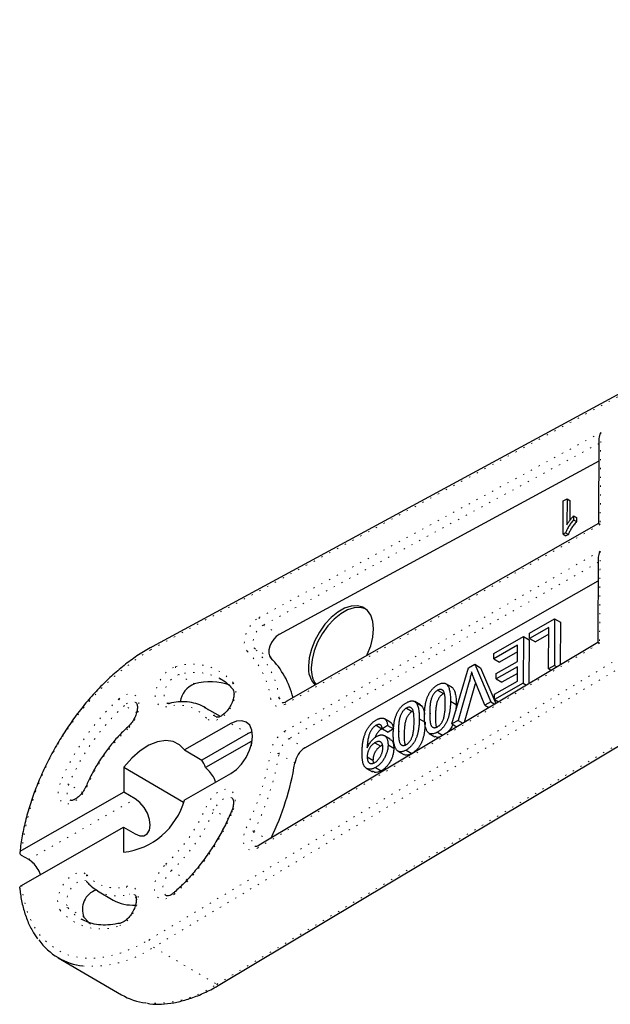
# Model space of a CAD drawing. Header units: millimetres. Extents: x 65 to 809, y 50 to 579.
# Tile 3 of 8: x 224 to 273, y 50 to 131. Entities that reach past the tile are written whole.
import ezdxf

# ---------------------------------------------------------------- set-up
doc = ezdxf.new("R2010")
doc.units = ezdxf.units.MM
doc.linetypes.add('DOT2', pattern=[0.635, 0, -0.635])

msp = doc.modelspace()

# ---------------------------------------------------------------- linework, layer by layer
at = {"color": 7, "linetype": 'DOT2', "lineweight": 18}
for p, q in [((331.585, 131.225), (235.191, 79.029)), ((235.062, 54.886), (331.486, 112.632)), ((331.852, 112.011), (235.428, 54.264)), ((240.701, 51.182), (337.125, 108.928)), ((244.221, 81.704), (272.655, 97.1)), ((272.655, 97.1), (272.614, 89.439)), ((272.5, 96.196), (244.569, 81.072)), ((272.614, 89.439), (246.364, 74.472)), ((246.352, 72.251), (272.602, 87.218)), ((272.602, 87.218), (272.561, 79.557)), ((272.448, 86.3), (246.709, 71.624)), ((244.569, 81.072), (245.887, 80.301)), ((272.561, 79.557), (244.119, 62.524)), ((245.189, 78.345), (243.87, 79.115)), ((238.85, 76.188), (237.532, 76.959)), ((261.724, 76.459), (262.203, 76.179)), ((245.9, 74.996), (246.432, 74.686)), ((234.024, 73.79), (233.012, 74.382)), ((258.418, 73.759), (258.897, 73.479)), ((240.503, 73.527), (240.633, 73.417)), ((240.665, 73.432), (240.503, 73.527)), ((243.316, 72.042), (241.878, 72.883)), ((255.821, 72.278), (256.3, 71.998)), ((246.709, 71.624), (248.027, 70.854)), ((247.194, 69.59), (245.876, 70.36)), ((229.512, 67.152), (228.374, 67.817)), ((225.052, 61.559), (233.91, 66.61)), ((241.655, 64.968), (240.461, 65.665)), ((243.789, 63.894), (244.971, 63.203)), ((238.233, 59.875), (236.915, 60.645)), ((233.985, 58.366), (233.458, 58.674)), ((229.637, 56.765), (228.319, 57.536)), ((235.428, 54.264), (240.701, 51.182))]:
    msp.add_line(p, q, dxfattribs=at)
at = {"color": 7, "linetype": 'Continuous', "lineweight": 25}
for p, q in [((331.702, 131.463), (235.307, 79.267)), ((240.956, 51.156), (337.38, 108.902)), ((272.503, 96.605), (272.465, 89.526)), ((272.492, 94.708), (245.887, 80.301)), ((269.524, 88.643), (269.539, 91.419)), ((269.539, 91.419), (269.848, 91.596)), ((269.848, 91.596), (269.836, 89.433)), ((269.848, 91.596), (270.087, 91.456)), ((270.087, 91.456), (270.078, 89.779)), ((270.395, 90.159), (270.393, 89.831)), ((270.395, 90.159), (270.635, 90.019)), ((272.465, 89.526), (246.471, 74.705)), ((270.393, 89.831), (270.633, 89.691)), ((270.635, 90.019), (270.633, 89.691)), ((269.723, 88.757), (269.524, 88.643)), ((269.524, 88.643), (269.763, 88.503)), ((269.723, 88.757), (269.962, 88.617)), ((269.962, 88.617), (269.763, 88.503)), ((272.45, 86.716), (272.412, 79.637)), ((248.027, 70.854), (272.439, 84.773)), ((266.739, 80.416), (268.817, 81.601)), ((268.817, 81.601), (268.796, 77.715)), ((268.817, 81.601), (269.296, 81.321)), ((269.296, 81.321), (269.277, 77.76)), ((268.339, 80.881), (266.737, 79.968)), ((266.737, 79.968), (266.739, 80.416)), ((268.336, 80.326), (267.216, 79.687)), ((268.32, 77.443), (268.339, 80.881)), ((272.412, 79.637), (244.216, 62.751)), ((263.752, 78.713), (266.22, 80.12)), ((266.22, 80.12), (266.199, 76.234)), ((266.22, 80.12), (266.699, 79.84)), ((266.699, 79.84), (266.68, 76.204)), ((266.737, 79.968), (267.216, 79.687)), ((265.741, 79.4), (263.75, 78.265)), ((263.75, 78.265), (263.752, 78.713)), ((265.738, 78.845), (264.229, 77.984)), ((265.734, 78.055), (265.741, 79.4)), ((263.75, 78.265), (264.229, 77.984)), ((263.959, 77.043), (265.734, 78.055)), ((260.272, 72.854), (261.655, 77.517)), ((261.655, 77.517), (262.171, 77.811)), ((262.171, 77.811), (263.512, 74.701)), ((262.171, 77.811), (262.65, 77.531)), ((262.65, 77.531), (263.932, 74.559)), ((265.732, 77.606), (263.957, 76.594)), ((263.957, 76.594), (263.959, 77.043)), ((265.729, 77.051), (264.436, 76.314)), ((265.725, 76.411), (265.732, 77.606)), ((268.796, 77.715), (268.32, 77.443)), ((268.32, 77.443), (268.537, 77.316)), ((268.796, 77.715), (269.001, 77.595)), ((241.058, 76.577), (240.963, 76.631)), ((261.724, 76.459), (260.788, 73.148)), ((262.996, 74.407), (262.092, 76.669)), ((262.237, 76.306), (262.203, 76.179)), ((266.199, 76.234), (263.818, 74.876)), ((263.821, 75.325), (265.725, 76.411)), ((263.957, 76.594), (264.436, 76.314)), ((266.199, 76.234), (266.467, 76.077)), ((259.075, 75.649), (259.555, 75.369)), ((260.249, 75.914), (259.769, 76.194)), ((259.83, 76.153), (260.309, 75.873)), ((260.24, 75.896), (260.309, 75.873)), ((262.203, 76.179), (261.3, 72.982)), ((257.651, 74.433), (257.172, 74.713)), ((257.233, 74.672), (257.712, 74.392)), ((260.149, 74.748), (260.629, 74.468)), ((263.512, 74.701), (262.996, 74.407)), ((263.512, 74.701), (263.845, 74.507)), ((263.818, 74.876), (263.821, 75.325)), ((263.818, 74.876), (264.144, 74.686)), ((241.003, 73.459), (239.685, 74.229)), ((239.685, 74.229), (239.807, 74.154)), ((256.478, 74.168), (256.957, 73.888)), ((257.642, 74.415), (257.712, 74.392)), ((260.629, 74.468), (260.6, 73.96)), ((262.996, 74.407), (263.342, 74.205)), ((255.131, 73.002), (254.652, 73.282)), ((257.552, 73.267), (258.031, 72.987)), ((260.788, 73.148), (260.272, 72.854)), ((260.788, 73.148), (261.187, 72.915)), ((241.878, 72.883), (238.019, 70.682)), ((243.647, 72.196), (243.316, 72.042)), ((253.965, 72.735), (254.444, 72.455)), ((254.917, 72.731), (254.484, 72.435)), ((254.484, 72.435), (254.963, 72.154)), ((254.917, 72.731), (255.396, 72.451)), ((255.396, 72.451), (254.963, 72.154)), ((259.057, 72.161), (259.498, 71.903)), ((260.272, 72.854), (260.684, 72.613)), ((243.316, 72.042), (239.457, 69.841)), ((243.553, 71.392), (239.757, 69.228)), ((243.553, 71.392), (243.551, 71.015)), ((255.128, 71.592), (254.649, 71.872)), ((258.373, 72.065), (258.853, 71.785)), ((238.019, 70.682), (239.457, 69.841)), ((253.865, 71.287), (254.344, 71.007)), ((254.436, 71.044), (254.344, 71.007)), ((254.951, 71.106), (255.431, 70.826)), ((255.776, 70.585), (256.255, 70.304)), ((256.459, 70.68), (256.939, 70.4)), ((253.22, 70.108), (253.699, 69.828)), ((253.699, 69.828), (253.725, 69.631)), ((232.963, 69.254), (232.952, 67.17)), ((232.963, 69.254), (237.928, 66.351)), ((253.166, 69.152), (253.645, 68.872)), ((253.909, 69.226), (254.389, 68.946)), ((237.996, 66.518), (241.856, 68.719)), ((232.952, 67.17), (224.457, 62.327)), ((233.91, 66.61), (232.952, 67.17)), ((224.442, 59.412), (232.936, 64.255)), ((232.936, 64.255), (232.925, 62.172)), ((232.936, 64.255), (233.895, 63.695)), ((225.052, 61.559), (224.453, 61.909)), ((230.762, 58.966), (230.641, 59.041)), ((230.762, 58.966), (232.08, 58.195)), ((229.389, 56.618), (229.484, 56.564)), ((232.686, 56.273), (232.695, 56.275)), ((227.502, 53.389), (232.774, 50.307))]:
    msp.add_line(p, q, dxfattribs=at)
at = {"color": 7, "linetype": 'Continuous', "lineweight": 25, "flags": 128}
for points in [[(253.176, 78.528), (253.225, 78.629), (253.511, 79.356), (253.69, 80.077), (253.753, 80.76), (253.697, 81.376), (253.525, 81.897), (253.244, 82.301), (252.867, 82.569), (252.411, 82.691), (251.894, 82.662), (251.34, 82.481), (250.773, 82.158), (250.217, 81.705), (249.697, 81.144), (249.236, 80.499), (248.854, 79.797), (248.568, 79.07), (248.389, 78.349), (248.326, 77.666), (248.326, 77.666)], [(253.086, 82.439), (252.65, 82.551), (252.133, 82.521), (251.579, 82.341), (251.012, 82.017), (250.457, 81.565), (249.937, 81.004), (249.476, 80.359), (249.094, 79.657), (248.807, 78.93), (248.629, 78.209), (248.566, 77.526)], [(245.887, 80.301), (245.652, 80.136), (245.433, 79.906), (245.248, 79.63), (245.111, 79.329), (245.033, 79.028), (245.02, 78.749), (245.073, 78.515), (245.189, 78.345)], [(241.856, 68.719), (242.325, 69.057), (242.762, 69.513), (243.138, 70.058), (243.428, 70.653), (243.611, 71.258), (243.676, 71.832), (243.617, 72.336), (243.439, 72.735), (243.154, 73.002), (242.781, 73.12), (242.346, 73.079), (241.878, 72.883)], [(238.019, 70.682), (237.598, 71.12), (237.068, 71.385), (236.449, 71.466), (235.766, 71.359), (235.048, 71.07), (234.321, 70.609), (233.617, 69.996), (232.963, 69.254)], [(233.895, 63.695), (234.284, 63.539), (234.636, 63.541), (234.916, 63.701), (235.097, 64.002), (235.161, 64.417), (235.101, 64.903), (234.925, 65.414), (234.648, 65.899), (234.299, 66.311), (233.91, 66.61)], [(229.637, 56.765), (230.06, 56.322), (230.192, 56.208)]]:
    msp.add_lwpolyline(points, dxfattribs=at)
at = {"color": 7, "linetype": 'DOT2', "lineweight": 18, "flags": 128}
for points in [[(243.223, 78.908), (243.058, 79.152), (242.982, 79.486), (243, 79.884), (243.112, 80.315), (243.308, 80.744), (243.572, 81.139), (243.885, 81.467), (244.221, 81.704)], [(244.569, 81.072), (244.334, 80.907), (244.115, 80.677), (243.93, 80.401), (243.793, 80.1), (243.715, 79.799), (243.702, 79.52), (243.755, 79.286), (243.87, 79.115)], [(236.528, 74.274), (236.153, 74.261), (235.851, 74.414), (235.652, 74.717), (235.575, 75.141), (235.628, 75.644), (235.806, 76.177), (236.091, 76.688), (236.455, 77.126), (236.863, 77.45), (237.275, 77.626)], [(237.532, 76.959), (237.157, 76.781), (236.798, 76.444), (236.509, 76.001), (236.335, 75.517), (236.301, 75.068), (236.414, 74.721), (236.571, 74.568)], [(242.073, 76.269), (242.24, 75.929), (242.281, 75.479), (242.192, 74.962), (241.982, 74.43), (241.672, 73.935), (241.292, 73.524), (240.879, 73.239), (240.473, 73.107), (240.115, 73.141), (239.839, 73.337)], [(232.555, 74.935), (232.967, 75.228), (233.374, 75.369), (233.736, 75.345), (234.017, 75.157), (234.19, 74.824), (234.238, 74.378), (234.156, 73.864), (233.953, 73.332), (233.648, 72.833), (233.27, 72.417)], [(246.364, 74.472), (246.156, 74.374), (245.955, 74.321), (245.767, 74.313), (245.596, 74.352), (245.449, 74.436), (245.329, 74.562), (245.24, 74.728), (245.185, 74.926)], [(229.928, 67.686), (229.649, 67.173), (229.288, 66.729), (228.882, 66.398), (228.469, 66.213), (228.091, 66.191), (227.784, 66.335), (227.579, 66.63), (227.495, 67.048), (227.541, 67.548), (227.712, 68.081)], [(228.374, 67.817), (228.232, 67.335), (228.235, 66.905), (228.381, 66.591), (228.494, 66.499)], [(229.928, 67.686), (229.876, 67.693), (229.84, 67.691), (229.821, 67.681), (229.819, 67.678)], [(239.8, 65.929), (240.079, 66.442), (240.44, 66.886), (240.847, 67.217), (241.259, 67.402), (241.637, 67.424), (241.944, 67.28), (242.149, 66.985), (242.233, 66.567), (242.187, 66.067), (242.016, 65.535)], [(241.953, 66.696), (241.798, 66.753), (241.449, 66.714), (241.073, 66.493), (240.726, 66.125), (240.461, 65.665)], [(241.907, 65.526), (241.909, 65.529), (241.928, 65.539), (241.964, 65.541), (242.016, 65.535)], [(244.119, 62.524), (243.783, 62.377), (243.472, 62.35), (243.21, 62.444), (243.018, 62.652), (242.91, 62.958), (242.896, 63.338), (242.976, 63.761), (243.144, 64.195)], [(243.789, 63.894), (243.671, 63.591), (243.615, 63.294), (243.625, 63.029), (243.701, 62.815), (243.835, 62.669), (243.852, 62.658)], [(237.173, 58.68), (236.761, 58.387), (236.354, 58.246), (235.993, 58.271), (235.711, 58.459), (235.538, 58.792), (235.49, 59.237), (235.572, 59.751), (235.775, 60.284), (236.081, 60.782), (236.458, 61.199)], [(236.915, 60.645), (236.579, 60.256), (236.334, 59.787), (236.217, 59.309), (236.246, 58.895), (236.416, 58.608), (236.482, 58.559)], [(227.655, 57.346), (227.489, 57.686), (227.448, 58.137), (227.536, 58.653), (227.746, 59.185), (228.056, 59.681), (228.436, 60.091), (228.849, 60.376), (229.255, 60.509), (229.613, 60.475), (229.889, 60.278)], [(229.814, 59.778), (229.683, 59.829), (229.338, 59.802), (228.961, 59.594), (228.611, 59.234), (228.34, 58.778), (228.189, 58.295), (228.182, 57.859), (228.319, 57.536)], [(224.442, 59.412), (224.645, 58.184), (224.979, 57.068), (225.441, 56.076), (226.024, 55.222), (226.72, 54.518), (227.521, 53.971), (228.417, 53.589), (229.395, 53.377), (230.444, 53.338), (231.549, 53.472), (232.697, 53.778), (233.873, 54.251), (235.062, 54.886)], [(233.2, 59.341), (233.576, 59.354), (233.877, 59.201), (234.076, 58.898), (234.153, 58.474), (234.1, 57.971), (233.922, 57.439), (233.637, 56.928), (233.273, 56.489), (232.865, 56.166), (232.454, 55.989)], [(233.876, 58.627), (233.792, 58.667), (233.458, 58.674)]]:
    msp.add_lwpolyline(points, dxfattribs=at)
at = {"color": 7, "linetype": 'DOT2', "lineweight": 18}
for centre, radius, start, end in [((244.988, 81.715), 0.767, 180.84012, 236.89838), ((247.182, 59.523), 22.896, 121.58056, 172.96664), ((235.451, 79.049), 0.261, 123.34544, 184.4984), ((243.663, 78.648), 0.511, 66.06984, 149.39198), ((238.247, 73.981), 7.002, 7.75656, 44.71327), ((238.723, 74.019), 7.244, 7.75656, 44.71327), ((237.9, 77.484), 0.641, 167.18954, 235.0317), ((238.637, 73.28), 4.555, 41.01869, 107.39795), ((238.829, 72.418), 4.722, 63.13977, 105.93946), ((242.382, 75.981), 0.423, 137.02463, 215.64078), ((246.063, 60.254), 19.95, 132.61748, 156.90128), ((233.575, 75.312), 1.087, 200.27148, 238.81813), ((233.659, 73.868), 0.826, 68.27196, 141.60527), ((245.599, 74.386), 0.68, 63.68475, 127.46082), ((246.408, 75.05), 0.51, 186.04767, 236.45893), ((246.619, 74.495), 0.256, 125.38599, 185.31653), ((245.949, 60.321), 19.107, 132.61748, 156.90128), ((236.879, 74.222), 0.355, 108.24723, 171.6422), ((237.468, 71.274), 3.144, 41.01869, 107.39795), ((238.134, 71.594), 3.058, 39.2061, 56.83853), ((240.284, 73.037), 0.537, 65.89604, 145.97582), ((242.593, 62.285), 13.768, 132.61748, 156.90128), ((233.413, 72.487), 0.159, 141.30906, 206.11138), ((247.786, 70.01), 2.66, 122.60673, 170.58908), ((247.135, 72.282), 0.784, 182.30086, 237.08152), ((247.713, 70.056), 1.862, 122.60673, 170.58908), ((245.414, 69.526), 0.953, 61.05245, 105.42104), ((223.259, 74.062), 22.199, 333.60942, 350.62306), ((223.218, 74.102), 22.965, 333.60942, 350.62306), ((227.162, 65.741), 2.404, 59.73089, 76.77311), ((227.135, 71.331), 13.768, 312.61748, 336.90128), ((227.022, 71.397), 14.611, 312.61748, 336.90128), ((239.25, 63.589), 2.404, 59.73089, 76.77311), ((223.665, 73.361), 19.95, 312.61748, 336.90128), ((241.864, 60.602), 3.814, 59.68413, 70.38854), ((244.364, 62.553), 0.247, 126.76213, 186.84188), ((237.478, 61.575), 1.087, 200.27148, 238.81813), ((230.216, 59.989), 0.437, 138.50786, 214.15757), ((232.261, 62.341), 3.144, 221.01869, 287.39795), ((233.825, 59.199), 0.641, 167.18954, 235.0317), ((232.468, 62.126), 3.591, 241.63906, 286.00172), ((237.316, 58.75), 0.158, 140.994, 206.16485), ((228.1, 57.046), 0.537, 65.89604, 145.97582), ((231.406, 60.052), 3.983, 219.17933, 239.57171), ((231.092, 60.336), 4.555, 221.01869, 287.39795), ((232.801, 55.941), 0.351, 109.2275, 172.16946), ((230.237, 61.977), 9.297, 265.81451, 303.94163), ((235.862, 54.938), 0.801, 183.78492, 237.26202), ((235.522, 58.862), 9.263, 265.47135, 303.99162), ((240.849, 51.372), 0.241, 231.90291, 296.27266)]:
    msp.add_arc(centre, radius, start, end, dxfattribs=at)
at = {"color": 7, "linetype": 'Continuous', "lineweight": 25}
for centre, radius, start, end in [((240.276, 73.418), 6.957, 13.40546, 45.08109), ((250.338, 77.481), 2.02, 174.72198, 223.90614), ((250.81, 77.395), 2.248, 176.65578, 214.48445), ((240.155, 71.387), 4.976, 70.74039, 105.19758), ((239.581, 74.362), 1.967, 111.80488, 170.49642), ((249.031, 69.285), 1.862, 122.60673, 170.58908), ((237.466, 68.488), 2.407, 17.91046, 34.22732), ((224.612, 73.313), 22.886, 334.19458, 350.63679), ((232.262, 68.077), 5.943, 276.40706, 344.78773), ((231.221, 57.416), 1.712, 109.29058, 202.33472), ((233.699, 61.062), 3.292, 240.53939, 273.98306), ((230.174, 57.961), 5.292, 215.7396, 263.32302), ((235.458, 54.944), 5.358, 239.94071, 262.84135)]:
    msp.add_arc(centre, radius, start, end, dxfattribs=at)
for centre, major_axis, ratio, start_param, end_param in [((273.014, 96.89), (0.366, 0.611), 0.584506, 1.577164, 2.362643), ((272.973, 89.229), (0.508, -0.297), 0.00007, 2.356154, 3.141633), ((272.961, 87.008), (0.364, 0.623), 0.577335, 1.570756, 2.356235), ((272.92, 79.347), (0.508, -0.29), 0.010895, 2.362249, 3.135457)]:
    msp.add_ellipse(centre, major_axis=major_axis, ratio=ratio, start_param=start_param, end_param=end_param, dxfattribs=at)
for points, knots in [([(269.836, 89.433), (269.854, 89.462), (269.891, 89.525), (269.954, 89.618), (270.024, 89.717), (270.1, 89.817), (270.179, 89.915), (270.254, 90.006), (270.325, 90.087), (270.372, 90.136), (270.395, 90.159)], [0, 0, 0, 0, 0.111668, 0.232091, 0.362738, 0.501941, 0.641531, 0.771102, 0.890164, 1, 1, 1, 1]), ([(270.393, 89.831), (270.354, 89.786), (270.278, 89.698), (270.17, 89.558), (270.069, 89.416), (269.977, 89.273), (269.894, 89.133), (269.825, 89), (269.766, 88.876), (269.737, 88.795), (269.723, 88.757)], [0, 0, 0, 0, 0.142657, 0.281169, 0.416977, 0.550852, 0.678364, 0.795032, 0.901998, 1, 1, 1, 1]), ([(270.633, 89.691), (270.594, 89.646), (270.518, 89.557), (270.41, 89.418), (270.309, 89.276), (270.217, 89.133), (270.134, 88.993), (270.064, 88.86), (270.006, 88.735), (269.976, 88.655), (269.962, 88.617)], [0, 0, 0, 0, 0.142657, 0.281169, 0.416977, 0.550852, 0.678364, 0.795032, 0.901998, 1, 1, 1, 1]), ([(235.307, 79.267), (235.116, 79.16), (234.56, 78.849), (233.645, 78.241), (232.576, 77.411), (231.533, 76.474), (230.527, 75.441), (229.568, 74.323), (228.663, 73.129), (227.823, 71.873), (227.054, 70.565), (226.365, 69.219), (225.762, 67.847), (225.25, 66.463), (224.835, 65.079), (224.524, 63.711), (224.368, 62.733), (224.315, 62.215), (224.307, 62.135)], [0, 0, 0, 0, 0.035953, 0.104055, 0.172135, 0.24017, 0.308158, 0.376103, 0.444016, 0.511906, 0.579788, 0.647674, 0.715573, 0.783499, 0.851465, 0.919484, 0.987567, 1, 1, 1, 1]), ([(261.91, 77.191), (261.882, 77.07), (261.826, 76.827), (261.758, 76.582), (261.724, 76.459)], [0, 0, 0, 0, 0.496441, 1, 1, 1, 1]), ([(262.092, 76.669), (262.074, 76.714), (262.04, 76.801), (261.993, 76.934), (261.949, 77.062), (261.923, 77.148), (261.91, 77.191)], [0, 0, 0, 0, 0.2656924, 0.5193608, 0.7655799, 1, 1, 1, 1]), ([(240.964, 76.615), (241.016, 76.591), (241.289, 76.466), (241.647, 76.17), (241.927, 75.858), (242.039, 75.735)], [0, 0, 0, 0, 0.124763, 0.651644, 1, 1, 1, 1]), ([(259.078, 76.097), (259.117, 76.118), (259.193, 76.159), (259.304, 76.206), (259.408, 76.235), (259.506, 76.251), (259.597, 76.25), (259.682, 76.233), (259.761, 76.203), (259.807, 76.17), (259.83, 76.153)], [0, 0, 0, 0, 0.1379032, 0.2688733, 0.3951781, 0.5170892, 0.636743, 0.7562218, 0.8766284, 1, 1, 1, 1]), ([(242.039, 75.735), (242.049, 75.72), (242.079, 75.68), (242.133, 75.519), (242.137, 75.211), (242.053, 74.824), (241.882, 74.413), (241.635, 74.024), (241.343, 73.705), (241.047, 73.489), (240.799, 73.396), (240.67, 73.397), (240.645, 73.414), (240.634, 73.421)], [0, 0, 0, 0, 0.04979, 0.141127, 0.238605, 0.336382, 0.436303, 0.537628, 0.638689, 0.73754, 0.83349, 0.929336, 1, 1, 1, 1]), ([(257.985, 73.514), (257.986, 73.569), (257.987, 73.678), (257.993, 73.839), (258.004, 73.994), (258.017, 74.144), (258.034, 74.288), (258.056, 74.427), (258.081, 74.56), (258.109, 74.687), (258.142, 74.81), (258.178, 74.928), (258.217, 75.041), (258.262, 75.15), (258.309, 75.254), (258.359, 75.353), (258.414, 75.448), (258.472, 75.539), (258.534, 75.625), (258.601, 75.706), (258.671, 75.783), (258.745, 75.855), (258.823, 75.923), (258.904, 75.986), (258.99, 76.045), (259.048, 76.08), (259.078, 76.097)], [0, 0, 0, 0, 0.0628717, 0.1228323, 0.1796502, 0.2339517, 0.2855418, 0.3345125, 0.3809025, 0.4248085, 0.4664415, 0.5065136, 0.5450555, 0.5818538, 0.6174696, 0.652087, 0.6858986, 0.7191923, 0.7521982, 0.7852556, 0.8186707, 0.8528385, 0.8876303, 0.9236378, 0.9610232, 1, 1, 1, 1]), ([(259.075, 75.649), (259.053, 75.635), (259.009, 75.608), (258.943, 75.558), (258.881, 75.498), (258.821, 75.432), (258.764, 75.359), (258.71, 75.278), (258.658, 75.189), (258.609, 75.091), (258.563, 74.981), (258.526, 74.855), (258.493, 74.713), (258.466, 74.554), (258.446, 74.379), (258.43, 74.186), (258.42, 73.977), (258.419, 73.834), (258.418, 73.759)], [0, 0, 0, 0, 0.040782, 0.08087, 0.120268, 0.160187, 0.20046, 0.242265, 0.286459, 0.332952, 0.384431, 0.443389, 0.511681, 0.58902, 0.676245, 0.773705, 0.881568, 1, 1, 1, 1]), ([(259.716, 74.499), (259.716, 74.574), (259.716, 74.716), (259.709, 74.916), (259.695, 75.092), (259.676, 75.245), (259.651, 75.374), (259.62, 75.48), (259.584, 75.564), (259.539, 75.622), (259.49, 75.663), (259.439, 75.693), (259.385, 75.713), (259.329, 75.723), (259.269, 75.72), (259.207, 75.708), (259.142, 75.684), (259.098, 75.661), (259.075, 75.649)], [0, 0, 0, 0, 0.118406, 0.226654, 0.324092, 0.411705, 0.489026, 0.556909, 0.616233, 0.667349, 0.713512, 0.757697, 0.799493, 0.839976, 0.879886, 0.919149, 0.959227, 1, 1, 1, 1]), ([(259.83, 76.153), (259.856, 76.124), (259.911, 76.063), (259.975, 75.944), (260.031, 75.805), (260.076, 75.64), (260.11, 75.451), (260.134, 75.239), (260.147, 75.003), (260.149, 74.835), (260.149, 74.748)], [0, 0, 0, 0, 0.097421, 0.200886, 0.311172, 0.429798, 0.55774, 0.694715, 0.84213, 1, 1, 1, 1]), ([(260.309, 75.873), (260.336, 75.843), (260.39, 75.783), (260.454, 75.664), (260.511, 75.525), (260.555, 75.359), (260.589, 75.171), (260.614, 74.959), (260.627, 74.722), (260.628, 74.554), (260.629, 74.468)], [0, 0, 0, 0, 0.097421, 0.200886, 0.311172, 0.429798, 0.55774, 0.694715, 0.84213, 1, 1, 1, 1]), ([(233.96, 74.634), (233.976, 74.625), (234.006, 74.608), (234.077, 74.456), (234.101, 74.171), (234.039, 73.795), (233.888, 73.386), (233.658, 72.988), (233.441, 72.727), (233.315, 72.61), (233.289, 72.586)], [0, 0, 0, 0, 0.1296192, 0.2597425, 0.3988184, 0.5363223, 0.6764426, 0.8189976, 0.9619002, 1, 1, 1, 1]), ([(239.817, 74.139), (239.795, 74.156), (239.59, 74.319), (239.123, 74.507), (238.43, 74.686), (237.689, 74.714), (237.128, 74.643), (236.819, 74.572), (236.768, 74.56)], [0, 0, 0, 0, 0.026549, 0.259146, 0.491024, 0.72462, 0.954269, 1, 1, 1, 1]), ([(246.471, 74.705), (246.43, 74.683), (246.312, 74.622), (246.169, 74.607), (246.143, 74.609), (246.13, 74.624), (246.128, 74.626)], [0, 0, 0, 0, 0.194442, 0.562038, 0.945533, 1, 1, 1, 1]), ([(255.388, 72.033), (255.388, 72.088), (255.39, 72.197), (255.396, 72.358), (255.406, 72.513), (255.42, 72.663), (255.437, 72.807), (255.459, 72.946), (255.484, 73.079), (255.512, 73.206), (255.544, 73.329), (255.581, 73.447), (255.62, 73.56), (255.664, 73.669), (255.711, 73.773), (255.762, 73.872), (255.816, 73.968), (255.875, 74.058), (255.937, 74.144), (256.003, 74.225), (256.074, 74.302), (256.147, 74.374), (256.225, 74.442), (256.307, 74.506), (256.392, 74.565), (256.451, 74.599), (256.48, 74.616)], [0, 0, 0, 0, 0.0628717, 0.1228323, 0.1796502, 0.2339517, 0.2855418, 0.3345125, 0.3809025, 0.4248085, 0.4664415, 0.5065136, 0.5450555, 0.5818538, 0.6174696, 0.652087, 0.6858986, 0.7191923, 0.7521982, 0.7852556, 0.8186707, 0.8528385, 0.8876303, 0.9236378, 0.9610232, 1, 1, 1, 1]), ([(256.48, 74.616), (256.519, 74.637), (256.596, 74.678), (256.707, 74.725), (256.811, 74.754), (256.909, 74.77), (257, 74.769), (257.084, 74.752), (257.164, 74.722), (257.209, 74.689), (257.233, 74.672)], [0, 0, 0, 0, 0.1379032, 0.2688733, 0.3951781, 0.5170892, 0.636743, 0.7562218, 0.8766284, 1, 1, 1, 1]), ([(257.233, 74.672), (257.259, 74.643), (257.314, 74.583), (257.378, 74.463), (257.434, 74.324), (257.478, 74.159), (257.513, 73.97), (257.537, 73.758), (257.55, 73.522), (257.551, 73.354), (257.552, 73.267)], [0, 0, 0, 0, 0.097421, 0.200886, 0.311172, 0.429798, 0.55774, 0.694715, 0.84213, 1, 1, 1, 1]), ([(259.555, 75.369), (259.532, 75.355), (259.488, 75.328), (259.423, 75.277), (259.36, 75.218), (259.3, 75.152), (259.243, 75.079), (259.189, 74.997), (259.138, 74.909), (259.088, 74.811), (259.043, 74.7), (259.005, 74.574), (258.972, 74.432), (258.945, 74.273), (258.925, 74.098), (258.909, 73.906), (258.9, 73.697), (258.898, 73.554), (258.897, 73.479)], [0, 0, 0, 0, 0.040782, 0.08087, 0.120268, 0.160187, 0.20046, 0.242265, 0.286459, 0.332952, 0.384431, 0.443389, 0.511681, 0.58902, 0.676245, 0.773705, 0.881568, 1, 1, 1, 1]), ([(260.149, 74.748), (260.149, 74.692), (260.147, 74.583), (260.141, 74.421), (260.131, 74.264), (260.116, 74.113), (260.099, 73.969), (260.077, 73.829), (260.053, 73.696), (260.024, 73.568), (259.991, 73.446), (259.955, 73.328), (259.914, 73.214), (259.872, 73.106), (259.823, 73.002), (259.774, 72.902), (259.718, 72.808), (259.66, 72.718), (259.598, 72.632), (259.532, 72.551), (259.462, 72.473), (259.388, 72.402), (259.311, 72.335), (259.229, 72.271), (259.144, 72.213), (259.086, 72.178), (259.057, 72.161)], [0, 0, 0, 0, 0.063113, 0.123612, 0.18097, 0.235256, 0.287095, 0.336024, 0.382374, 0.426325, 0.468201, 0.508239, 0.546617, 0.583488, 0.619002, 0.65359, 0.687163, 0.720428, 0.753235, 0.786265, 0.819508, 0.853548, 0.888311, 0.923997, 0.961351, 1, 1, 1, 1]), ([(236.768, 74.56), (236.737, 74.554), (236.643, 74.539), (236.599, 74.547), (236.577, 74.567), (236.573, 74.572)], [0, 0, 0, 0, 0.286713, 0.85697, 1, 1, 1, 1]), ([(256.478, 74.168), (256.456, 74.154), (256.411, 74.127), (256.346, 74.077), (256.284, 74.017), (256.224, 73.951), (256.167, 73.878), (256.113, 73.797), (256.061, 73.708), (256.011, 73.61), (255.966, 73.5), (255.928, 73.374), (255.896, 73.232), (255.869, 73.073), (255.848, 72.898), (255.833, 72.705), (255.823, 72.496), (255.821, 72.353), (255.821, 72.278)], [0, 0, 0, 0, 0.040782, 0.08087, 0.120268, 0.160187, 0.20046, 0.242265, 0.286459, 0.332952, 0.384431, 0.443389, 0.511681, 0.58902, 0.676245, 0.773705, 0.881568, 1, 1, 1, 1]), ([(256.957, 73.888), (256.935, 73.874), (256.891, 73.847), (256.825, 73.797), (256.763, 73.737), (256.703, 73.671), (256.646, 73.598), (256.592, 73.516), (256.54, 73.428), (256.491, 73.33), (256.445, 73.219), (256.408, 73.094), (256.375, 72.951), (256.348, 72.793), (256.328, 72.617), (256.312, 72.425), (256.302, 72.216), (256.301, 72.073), (256.3, 71.998)], [0, 0, 0, 0, 0.040782, 0.08087, 0.120268, 0.160187, 0.20046, 0.242265, 0.286459, 0.332952, 0.384431, 0.443389, 0.511681, 0.58902, 0.676245, 0.773705, 0.881568, 1, 1, 1, 1]), ([(257.119, 73.018), (257.119, 73.093), (257.119, 73.236), (257.112, 73.435), (257.098, 73.611), (257.079, 73.764), (257.054, 73.893), (257.022, 73.999), (256.986, 74.083), (256.941, 74.141), (256.892, 74.182), (256.842, 74.212), (256.788, 74.232), (256.732, 74.242), (256.672, 74.239), (256.61, 74.227), (256.545, 74.203), (256.5, 74.18), (256.478, 74.168)], [0, 0, 0, 0, 0.118406, 0.226654, 0.324092, 0.411705, 0.489026, 0.556909, 0.616233, 0.667349, 0.713512, 0.757697, 0.799493, 0.839976, 0.879886, 0.919149, 0.959227, 1, 1, 1, 1]), ([(257.712, 74.392), (257.84, 74.187), (257.975, 73.972), (257.992, 73.661), (257.992, 73.646)], [0, 0, 0, 0, 0.953268, 1, 1, 1, 1]), ([(258.418, 73.759), (258.418, 73.686), (258.418, 73.546), (258.426, 73.351), (258.439, 73.177), (258.457, 73.026), (258.481, 72.897), (258.511, 72.79), (258.547, 72.706), (258.59, 72.644), (258.638, 72.6), (258.689, 72.568), (258.742, 72.545), (258.8, 72.536), (258.861, 72.537), (258.926, 72.551), (258.994, 72.575), (259.04, 72.599), (259.064, 72.612)], [0, 0, 0, 0, 0.115634, 0.221551, 0.317061, 0.403168, 0.480202, 0.547673, 0.607062, 0.658681, 0.705753, 0.75012, 0.792591, 0.833879, 0.874776, 0.915623, 0.956879, 1, 1, 1, 1]), ([(259.514, 73.135), (259.531, 73.175), (259.565, 73.259), (259.604, 73.395), (259.638, 73.544), (259.666, 73.708), (259.687, 73.885), (259.704, 74.078), (259.713, 74.284), (259.715, 74.426), (259.716, 74.499)], [0, 0, 0, 0, 0.083888, 0.177154, 0.282514, 0.3994, 0.529491, 0.672802, 0.829536, 1, 1, 1, 1]), ([(252.79, 70.447), (252.791, 70.507), (252.792, 70.624), (252.8, 70.799), (252.811, 70.966), (252.827, 71.126), (252.847, 71.28), (252.871, 71.426), (252.899, 71.566), (252.933, 71.699), (252.97, 71.827), (253.011, 71.95), (253.057, 72.069), (253.107, 72.184), (253.16, 72.295), (253.219, 72.402), (253.281, 72.504), (253.347, 72.603), (253.418, 72.696), (253.491, 72.784), (253.567, 72.867), (253.646, 72.944), (253.728, 73.017), (253.812, 73.083), (253.9, 73.142), (253.959, 73.178), (253.989, 73.196)], [0, 0, 0, 0, 0.064095, 0.124919, 0.182521, 0.236966, 0.288372, 0.336798, 0.382086, 0.42499, 0.465588, 0.504809, 0.54294, 0.579799, 0.615814, 0.650975, 0.685713, 0.720463, 0.75486, 0.789137, 0.822914, 0.85731, 0.89184, 0.927102, 0.963074, 1, 1, 1, 1]), ([(253.989, 73.196), (254.021, 73.213), (254.083, 73.248), (254.174, 73.287), (254.261, 73.316), (254.342, 73.334), (254.42, 73.342), (254.493, 73.338), (254.562, 73.324), (254.625, 73.298), (254.684, 73.264), (254.735, 73.217), (254.782, 73.162), (254.821, 73.095), (254.855, 73.02), (254.882, 72.933), (254.904, 72.837), (254.912, 72.767), (254.917, 72.731)], [0, 0, 0, 0, 0.067631, 0.13232, 0.19446, 0.255113, 0.314221, 0.372984, 0.431349, 0.490207, 0.549525, 0.608891, 0.669118, 0.730648, 0.794033, 0.859832, 0.928205, 1, 1, 1, 1]), ([(255.124, 72.987), (255.14, 72.983), (255.242, 72.962), (255.339, 72.763), (255.377, 72.555), (255.396, 72.451)], [0, 0, 0, 0, 0.086317, 0.542703, 1, 1, 1, 1]), ([(257.552, 73.267), (257.551, 73.211), (257.55, 73.102), (257.544, 72.94), (257.534, 72.783), (257.519, 72.632), (257.502, 72.488), (257.48, 72.348), (257.456, 72.215), (257.426, 72.087), (257.394, 71.965), (257.358, 71.847), (257.317, 71.734), (257.275, 71.625), (257.226, 71.521), (257.176, 71.421), (257.121, 71.327), (257.063, 71.237), (257, 71.151), (256.934, 71.07), (256.865, 70.993), (256.791, 70.921), (256.713, 70.854), (256.632, 70.79), (256.547, 70.732), (256.489, 70.698), (256.459, 70.68)], [0, 0, 0, 0, 0.063113, 0.123612, 0.18097, 0.235256, 0.287095, 0.336024, 0.382374, 0.426325, 0.468201, 0.508239, 0.546617, 0.583488, 0.619002, 0.65359, 0.687163, 0.720428, 0.753235, 0.786265, 0.819508, 0.853548, 0.888311, 0.923997, 0.961351, 1, 1, 1, 1]), ([(256.917, 71.654), (256.933, 71.694), (256.968, 71.778), (257.006, 71.914), (257.041, 72.063), (257.069, 72.227), (257.09, 72.404), (257.107, 72.597), (257.116, 72.804), (257.118, 72.945), (257.119, 73.018)], [0, 0, 0, 0, 0.083888, 0.177154, 0.282514, 0.3994, 0.529491, 0.672802, 0.829536, 1, 1, 1, 1]), ([(258.031, 72.987), (258.031, 72.931), (258.029, 72.822), (258.023, 72.659), (258.013, 72.503), (257.998, 72.352), (257.981, 72.208), (257.959, 72.068), (257.935, 71.935), (257.906, 71.807), (257.873, 71.685), (257.837, 71.567), (257.796, 71.453), (257.754, 71.345), (257.705, 71.241), (257.656, 71.141), (257.6, 71.047), (257.542, 70.957), (257.48, 70.871), (257.414, 70.79), (257.344, 70.712), (257.27, 70.641), (257.193, 70.574), (257.111, 70.51), (257.026, 70.451), (256.968, 70.417), (256.939, 70.4)], [0, 0, 0, 0, 0.063113, 0.123612, 0.18097, 0.235256, 0.287095, 0.336024, 0.382374, 0.426325, 0.468201, 0.508239, 0.546617, 0.583488, 0.619002, 0.65359, 0.687163, 0.720428, 0.753235, 0.786265, 0.819508, 0.853548, 0.888311, 0.923997, 0.961351, 1, 1, 1, 1]), ([(259.057, 72.161), (259.013, 72.138), (258.928, 72.092), (258.804, 72.045), (258.687, 72.018), (258.577, 72.009), (258.477, 72.022), (258.387, 72.053), (258.31, 72.108), (258.244, 72.182), (258.187, 72.274), (258.137, 72.383), (258.092, 72.507), (258.059, 72.621), (258.036, 72.724), (258.022, 72.811), (258.01, 72.907), (258.001, 73.012), (257.992, 73.124), (257.988, 73.246), (257.985, 73.377), (257.985, 73.467), (257.985, 73.514)], [0, 0, 0, 0, 0.056725, 0.111439, 0.164371, 0.21644, 0.267394, 0.317343, 0.367257, 0.418163, 0.471358, 0.52792, 0.588017, 0.652172, 0.686383, 0.72325, 0.762597, 0.804726, 0.849443, 0.896709, 0.946889, 1, 1, 1, 1]), ([(258.897, 73.479), (258.886, 73.149), (258.875, 72.819), (258.972, 72.58), (258.972, 72.579)], [0, 0, 0, 0, 0.996787, 1, 1, 1, 1]), ([(259.064, 72.612), (259.086, 72.626), (259.13, 72.652), (259.195, 72.702), (259.256, 72.758), (259.315, 72.82), (259.369, 72.89), (259.422, 72.965), (259.47, 73.047), (259.499, 73.105), (259.514, 73.135)], [0, 0, 0, 0, 0.127665, 0.251739, 0.372753, 0.492147, 0.61407, 0.737197, 0.865607, 1, 1, 1, 1]), ([(233.289, 72.586), (233.15, 72.458), (232.749, 72.086), (232.114, 71.399), (231.412, 70.507), (230.775, 69.549), (230.238, 68.6), (229.95, 67.966), (229.819, 67.678)], [0, 0, 0, 0, 0.0987022, 0.2854669, 0.4720775, 0.6585433, 0.8449669, 1, 1, 1, 1]), ([(253.965, 72.735), (253.935, 72.717), (253.878, 72.682), (253.794, 72.616), (253.714, 72.541), (253.64, 72.456), (253.571, 72.366), (253.512, 72.27), (253.459, 72.172), (253.416, 72.069), (253.379, 71.958), (253.344, 71.837), (253.312, 71.702), (253.281, 71.556), (253.256, 71.405), (253.237, 71.253), (253.225, 71.103), (253.223, 71.005), (253.222, 70.956)], [0, 0, 0, 0, 0.056099, 0.110411, 0.163392, 0.216969, 0.269576, 0.320291, 0.370432, 0.420766, 0.475125, 0.536141, 0.603954, 0.679443, 0.758778, 0.838209, 0.918806, 1, 1, 1, 1]), ([(254.444, 72.455), (254.379, 72.412), (254.249, 72.326), (254.071, 72.124), (253.936, 71.907), (253.89, 71.763), (253.871, 71.703)], [0, 0, 0, 0, 0.268793, 0.537409, 0.805922, 1, 1, 1, 1]), ([(254.484, 72.435), (254.48, 72.458), (254.473, 72.503), (254.456, 72.564), (254.439, 72.619), (254.417, 72.666), (254.394, 72.707), (254.368, 72.742), (254.338, 72.768), (254.296, 72.795), (254.236, 72.814), (254.154, 72.81), (254.062, 72.787), (253.998, 72.752), (253.965, 72.735)], [0, 0, 0, 0, 0.082876, 0.160207, 0.233459, 0.301921, 0.366896, 0.42841, 0.487537, 0.543906, 0.653498, 0.763438, 0.877617, 1, 1, 1, 1]), ([(255.821, 72.278), (255.821, 72.205), (255.821, 72.065), (255.828, 71.87), (255.841, 71.696), (255.86, 71.545), (255.884, 71.416), (255.914, 71.309), (255.95, 71.225), (255.993, 71.163), (256.041, 71.119), (256.092, 71.087), (256.145, 71.064), (256.203, 71.055), (256.264, 71.056), (256.329, 71.07), (256.396, 71.094), (256.443, 71.119), (256.467, 71.131)], [0, 0, 0, 0, 0.115634, 0.221551, 0.317061, 0.403168, 0.480202, 0.547673, 0.607062, 0.658681, 0.705753, 0.75012, 0.792591, 0.833879, 0.874776, 0.915623, 0.956879, 1, 1, 1, 1]), ([(260.338, 72.815), (260.324, 72.778), (260.263, 72.619), (260.1, 72.359), (259.931, 72.193), (259.852, 72.115)], [0, 0, 0, 0, 0.139837, 0.597627, 1, 1, 1, 1]), ([(253.224, 70.862), (253.245, 70.911), (253.287, 71.008), (253.364, 71.149), (253.452, 71.286), (253.55, 71.417), (253.655, 71.538), (253.766, 71.646), (253.882, 71.739), (253.96, 71.787), (253.999, 71.811)], [0, 0, 0, 0, 0.122345, 0.2444928, 0.368348, 0.4947075, 0.6219691, 0.7476414, 0.8723872, 1, 1, 1, 1]), ([(254.518, 70.886), (254.518, 70.914), (254.517, 70.968), (254.51, 71.044), (254.496, 71.112), (254.476, 71.173), (254.452, 71.228), (254.422, 71.275), (254.385, 71.314), (254.344, 71.346), (254.298, 71.37), (254.247, 71.385), (254.193, 71.392), (254.135, 71.389), (254.073, 71.377), (254.007, 71.356), (253.937, 71.327), (253.89, 71.301), (253.865, 71.287)], [0, 0, 0, 0, 0.06888, 0.134971, 0.198848, 0.260328, 0.32117, 0.380785, 0.440726, 0.501283, 0.5617, 0.620846, 0.680307, 0.740491, 0.80156, 0.864953, 0.93112, 1, 1, 1, 1]), ([(253.999, 71.811), (254.032, 71.829), (254.097, 71.864), (254.192, 71.901), (254.284, 71.927), (254.37, 71.938), (254.454, 71.937), (254.533, 71.923), (254.608, 71.896), (254.679, 71.856), (254.744, 71.805), (254.799, 71.739), (254.848, 71.664), (254.886, 71.576), (254.916, 71.476), (254.937, 71.363), (254.95, 71.241), (254.951, 71.152), (254.951, 71.106)], [0, 0, 0, 0, 0.060975, 0.120031, 0.177702, 0.234877, 0.292338, 0.350539, 0.40989, 0.471838, 0.534598, 0.596845, 0.65937, 0.722972, 0.788301, 0.855959, 0.926537, 1, 1, 1, 1]), ([(255.112, 71.561), (255.159, 71.544), (255.299, 71.494), (255.408, 71.219), (255.423, 70.957), (255.431, 70.826)], [0, 0, 0, 0, 0.203975, 0.601578, 1, 1, 1, 1]), ([(256.459, 70.68), (256.416, 70.657), (256.331, 70.611), (256.207, 70.564), (256.09, 70.537), (255.98, 70.528), (255.88, 70.541), (255.79, 70.572), (255.713, 70.627), (255.647, 70.701), (255.59, 70.793), (255.54, 70.902), (255.495, 71.026), (255.462, 71.14), (255.439, 71.243), (255.425, 71.33), (255.412, 71.426), (255.404, 71.531), (255.395, 71.643), (255.391, 71.765), (255.388, 71.896), (255.388, 71.986), (255.388, 72.033)], [0, 0, 0, 0, 0.0567254, 0.1114394, 0.164371, 0.2164395, 0.2673936, 0.3173425, 0.3672575, 0.4181628, 0.4713577, 0.5279202, 0.5880168, 0.652172, 0.6863832, 0.7232497, 0.762597, 0.8047265, 0.8494431, 0.8967093, 0.9468886, 1, 1, 1, 1]), ([(256.3, 71.998), (256.29, 71.669), (256.28, 71.328), (256.382, 71.081), (256.385, 71.072)], [0, 0, 0, 0, 0.962024, 1, 1, 1, 1]), ([(256.467, 71.131), (256.489, 71.145), (256.533, 71.171), (256.598, 71.221), (256.659, 71.277), (256.718, 71.339), (256.772, 71.409), (256.825, 71.484), (256.873, 71.566), (256.902, 71.624), (256.917, 71.654)], [0, 0, 0, 0, 0.1276648, 0.2517386, 0.3727533, 0.4921468, 0.6140696, 0.7371973, 0.865607, 1, 1, 1, 1]), ([(259.268, 71.766), (259.263, 71.763), (259.163, 71.72), (259.01, 71.713), (258.902, 71.777), (258.861, 71.801)], [0, 0, 0, 0, 0.0336068, 0.631665, 1, 1, 1, 1]), ([(253.865, 71.287), (253.842, 71.274), (253.798, 71.247), (253.732, 71.199), (253.669, 71.146), (253.61, 71.089), (253.553, 71.027), (253.5, 70.959), (253.449, 70.886), (253.402, 70.809), (253.36, 70.728), (253.322, 70.645), (253.291, 70.56), (253.266, 70.473), (253.245, 70.384), (253.231, 70.293), (253.221, 70.2), (253.22, 70.139), (253.22, 70.108)], [0, 0, 0, 0, 0.0635628, 0.1251058, 0.1845904, 0.2424609, 0.3001295, 0.3577226, 0.4160796, 0.4756904, 0.5363271, 0.5965024, 0.657833, 0.7207737, 0.7856451, 0.8535978, 0.9251256, 1, 1, 1, 1]), ([(253.222, 70.956), (253.222, 70.943), (253.223, 70.912), (253.223, 70.881), (253.224, 70.862)], [0, 0, 0, 0, 0.4179831, 1, 1, 1, 1]), ([(254.344, 71.007), (254.322, 70.994), (254.277, 70.967), (254.211, 70.919), (254.148, 70.866), (254.089, 70.809), (254.032, 70.746), (253.979, 70.678), (253.929, 70.606), (253.882, 70.529), (253.839, 70.448), (253.802, 70.365), (253.77, 70.28), (253.745, 70.193), (253.725, 70.104), (253.71, 70.013), (253.701, 69.92), (253.7, 69.859), (253.699, 69.828)], [0, 0, 0, 0, 0.0635628, 0.1251058, 0.1845904, 0.2424609, 0.3001295, 0.3577226, 0.4160796, 0.4756904, 0.5363271, 0.5965024, 0.657833, 0.7207737, 0.7856451, 0.8535978, 0.9251256, 1, 1, 1, 1]), ([(253.846, 69.637), (253.869, 69.651), (253.916, 69.679), (253.984, 69.729), (254.049, 69.786), (254.111, 69.848), (254.171, 69.915), (254.226, 69.989), (254.279, 70.068), (254.327, 70.152), (254.372, 70.24), (254.411, 70.329), (254.444, 70.419), (254.47, 70.511), (254.492, 70.604), (254.507, 70.697), (254.517, 70.792), (254.518, 70.854), (254.518, 70.886)], [0, 0, 0, 0, 0.062948, 0.124007, 0.182833, 0.241005, 0.299119, 0.357414, 0.41699, 0.47839, 0.540115, 0.601899, 0.664038, 0.727199, 0.791611, 0.858199, 0.927503, 1, 1, 1, 1]), ([(254.951, 71.106), (254.95, 71.058), (254.948, 70.965), (254.933, 70.822), (254.91, 70.681), (254.877, 70.541), (254.834, 70.404), (254.782, 70.268), (254.722, 70.133), (254.652, 70.002), (254.576, 69.876), (254.495, 69.757), (254.408, 69.647), (254.318, 69.545), (254.222, 69.452), (254.122, 69.367), (254.017, 69.291), (253.946, 69.248), (253.909, 69.226)], [0, 0, 0, 0, 0.0719908, 0.1408266, 0.2070279, 0.2707864, 0.3334825, 0.3948703, 0.4564919, 0.5181426, 0.5793674, 0.6393756, 0.6979491, 0.7562887, 0.8150486, 0.8748691, 0.9363027, 1, 1, 1, 1]), ([(255.431, 70.826), (255.429, 70.778), (255.427, 70.685), (255.413, 70.542), (255.389, 70.401), (255.356, 70.261), (255.313, 70.123), (255.262, 69.987), (255.201, 69.853), (255.131, 69.722), (255.055, 69.596), (254.974, 69.477), (254.888, 69.367), (254.797, 69.265), (254.701, 69.172), (254.601, 69.087), (254.497, 69.01), (254.425, 68.968), (254.389, 68.946)], [0, 0, 0, 0, 0.0719908, 0.1408266, 0.2070279, 0.2707864, 0.3334825, 0.3948703, 0.4564919, 0.5181426, 0.5793674, 0.6393756, 0.6979491, 0.7562887, 0.8150486, 0.8748691, 0.9363027, 1, 1, 1, 1]), ([(253.909, 69.226), (253.883, 69.212), (253.831, 69.183), (253.753, 69.148), (253.676, 69.121), (253.602, 69.1), (253.529, 69.088), (253.458, 69.081), (253.389, 69.084), (253.322, 69.092), (253.258, 69.108), (253.198, 69.133), (253.142, 69.165), (253.089, 69.204), (253.042, 69.253), (252.997, 69.307), (252.957, 69.37), (252.921, 69.441), (252.888, 69.522), (252.861, 69.616), (252.839, 69.723), (252.82, 69.843), (252.806, 69.975), (252.796, 70.121), (252.79, 70.278), (252.79, 70.39), (252.79, 70.447)], [0, 0, 0, 0, 0.0354437, 0.0704503, 0.105248, 0.1396137, 0.1738913, 0.2083595, 0.2431612, 0.2786256, 0.3139968, 0.349661, 0.3849855, 0.4208151, 0.4572094, 0.4942466, 0.5321824, 0.5711963, 0.6123016, 0.6564684, 0.7042826, 0.7558986, 0.8111017, 0.8700367, 0.9330837, 1, 1, 1, 1]), ([(253.22, 70.108), (253.22, 70.077), (253.221, 70.017), (253.228, 69.933), (253.241, 69.857), (253.26, 69.79), (253.284, 69.73), (253.314, 69.679), (253.349, 69.635), (253.389, 69.6), (253.434, 69.572), (253.483, 69.555), (253.535, 69.545), (253.591, 69.546), (253.649, 69.554), (253.712, 69.573), (253.777, 69.599), (253.823, 69.624), (253.846, 69.637)], [0, 0, 0, 0, 0.07521, 0.146392, 0.214579, 0.279628, 0.342681, 0.404594, 0.465417, 0.525581, 0.585379, 0.643294, 0.700804, 0.757954, 0.816021, 0.874666, 0.936057, 1, 1, 1, 1]), ([(256.939, 70.4), (256.844, 70.353), (256.654, 70.261), (256.413, 70.23), (256.305, 70.295), (256.264, 70.32)], [0, 0, 0, 0, 0.382516, 0.76465, 1, 1, 1, 1]), ([(240.59, 67.997), (240.575, 68.066), (240.524, 68.295), (240.273, 68.688), (239.982, 69.024), (239.798, 69.19), (239.757, 69.228)], [0, 0, 0, 0, 0.155314, 0.513917, 0.889798, 1, 1, 1, 1]), ([(254.389, 68.946), (254.195, 68.857), (253.907, 68.726), (253.729, 68.87), (253.672, 68.917)], [0, 0, 0, 0, 0.6758609, 1, 1, 1, 1]), ([(229.819, 67.678), (229.787, 67.609), (229.692, 67.403), (229.479, 67.079), (229.186, 66.766), (228.892, 66.559), (228.649, 66.474), (228.531, 66.479), (228.507, 66.495), (228.497, 66.502)], [0, 0, 0, 0, 0.084603, 0.250786, 0.416405, 0.578252, 0.735392, 0.892875, 1, 1, 1, 1]), ([(241.95, 66.693), (241.958, 66.69), (241.983, 66.68), (242.03, 66.619), (242.09, 66.411), (242.082, 66.09), (242.007, 65.773), (241.93, 65.584), (241.907, 65.526)], [0, 0, 0, 0, 0.082005, 0.29055, 0.487055, 0.696872, 0.908323, 1, 1, 1, 1]), ([(241.907, 65.526), (241.815, 65.319), (241.547, 64.715), (241.039, 63.73), (240.362, 62.597), (239.616, 61.515), (238.813, 60.503), (238.001, 59.605), (237.449, 59.089), (237.192, 58.85)], [0, 0, 0, 0, 0.081916, 0.238419, 0.395011, 0.551593, 0.708102, 0.864488, 1, 1, 1, 1]), ([(224.457, 62.327), (224.362, 62.273), (224.306, 62.196), (224.304, 62.042), (224.359, 61.964), (224.453, 61.909)], [0, 0, 0, 0, 0.5, 0.5, 1, 1, 1, 1]), ([(244.216, 62.751), (244.174, 62.728), (244.054, 62.662), (243.903, 62.64), (243.868, 62.645), (243.855, 62.658), (243.853, 62.661)], [0, 0, 0, 0, 0.189263, 0.54744, 0.91826, 1, 1, 1, 1]), ([(226.014, 60.308), (225.98, 60.402), (225.878, 60.684), (225.593, 61.104), (225.286, 61.412), (225.099, 61.529), (225.052, 61.559)], [0, 0, 0, 0, 0.177191, 0.529926, 0.882758, 1, 1, 1, 1]), ([(224.296, 59.185), (224.294, 59.21), (224.291, 59.268), (224.347, 59.349), (224.413, 59.393), (224.442, 59.412)], [0, 0, 0, 0, 0.29652, 0.69342, 1, 1, 1, 1]), ([(224.293, 59.185), (224.312, 59.017), (224.374, 58.456), (224.561, 57.558), (224.895, 56.534), (225.299, 55.659), (225.637, 55.18), (225.788, 54.967)], [0, 0, 0, 0, 0.1017401, 0.3386993, 0.5754773, 0.8113887, 1, 1, 1, 1]), ([(229.813, 59.774), (229.82, 59.772), (229.835, 59.767), (229.848, 59.752), (229.855, 59.744)], [0, 0, 0, 0, 0.4334838, 1, 1, 1, 1]), ([(229.855, 59.744), (229.944, 59.64), (230.175, 59.375), (230.458, 59.177), (230.631, 59.056)], [0, 0, 0, 0, 0.388326, 1, 1, 1, 1]), ([(233.874, 58.624), (233.888, 58.616), (233.918, 58.599), (233.988, 58.455), (234.016, 58.174), (233.957, 57.8), (233.81, 57.392), (233.582, 56.992), (233.299, 56.648), (233.005, 56.405), (232.801, 56.304), (232.715, 56.281), (232.694, 56.275)], [0, 0, 0, 0, 0.099189, 0.201922, 0.311829, 0.420143, 0.530426, 0.642678, 0.755272, 0.865901, 0.967495, 1, 1, 1, 1]), ([(237.192, 58.85), (237.142, 58.807), (236.997, 58.685), (236.766, 58.561), (236.567, 58.528), (236.512, 58.536), (236.491, 58.557), (236.487, 58.562)], [0, 0, 0, 0, 0.139529, 0.405617, 0.667083, 0.935531, 1, 1, 1, 1]), ([(232.694, 56.275), (232.546, 56.243), (232.114, 56.148), (231.428, 56.089), (230.666, 56.145), (230.011, 56.302), (229.643, 56.496), (229.483, 56.58)], [0, 0, 0, 0, 0.120054, 0.351061, 0.583273, 0.818371, 1, 1, 1, 1]), ([(234.918, 49.597), (234.988, 49.584), (235.366, 49.514), (236.101, 49.521), (237.117, 49.626), (238.171, 49.879), (239.248, 50.267), (240.18, 50.706), (240.749, 51.036), (240.956, 51.156)], [0, 0, 0, 0, 0.038606, 0.208714, 0.380204, 0.552973, 0.726678, 0.900935, 1, 1, 1, 1])]:
    msp.add_open_spline(points, degree=3, knots=knots, dxfattribs=at)

doc.saveas('drawing.dxf')
